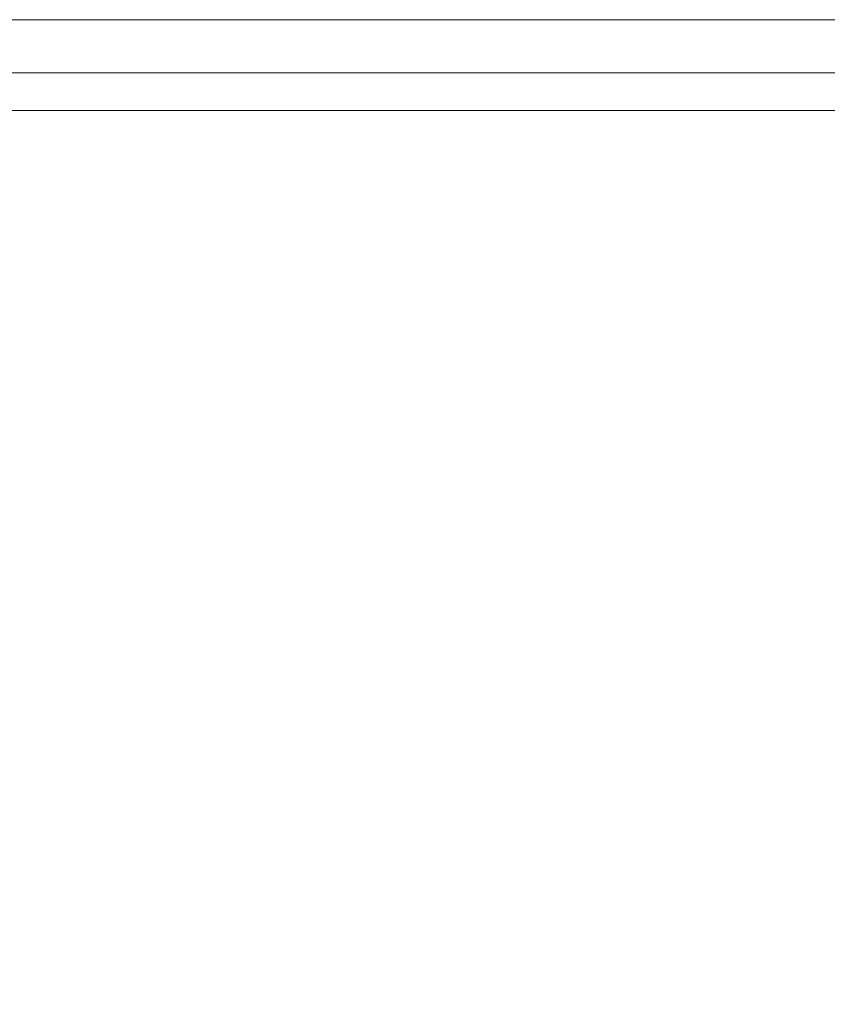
# Model space of a CAD drawing. Header units: millimetres. Extents: x -148 to 148, y -92 to 92.
# Tile 37 of 49: x -3 to 73, y 0 to 92. Entities that reach past the tile are written whole.
import ezdxf

# ---------------------------------------------------------------- set-up
doc = ezdxf.new("R2010")
doc.units = ezdxf.units.MM
doc.header["$LTSCALE"] = 25.4
doc.header["$PDMODE"] = 1
doc.header["$PDSIZE"] = -2
doc.layers.add('Lighting-Moving Light', color=7, linetype='Continuous', lineweight=5, true_color=0x000000)

# ---------------------------------------------------------------- blocks, each defined once
blk = doc.blocks.new('Group-1')
at = {"layer": 'Lighting-Moving Light', "color": 7, "linetype": 'Continuous', "lineweight": 5, "transparency": 33554687}
for points in [[(-2119.658, -1205.846, -16.5), (-1905.589, -1205.846, -16.5), (-1900.623, -1200.88, -21.465), (-2124.623, -1200.88, -21.465)], [(-1909.124, -1209.38, -108.466), (-2116.123, -1209.38, -108.466), (-2124.623, -1200.88, -99.966), (-1900.624, -1200.88, -99.966)], [(-1905.589, -1205.846, -16.5), (-2119.658, -1205.846, -16.5), (-2119.658, -1379.915, -16.5), (-1905.589, -1379.915, -16.5)], [(-2116.123, -1209.38, -108.466), (-1909.124, -1209.38, -108.466), (-1909.124, -1376.38, -108.466), (-2116.123, -1376.38, -108.466)]]:
    blk.add_3dface(points, dxfattribs=at)
for points, invisible_edges in [([(-2124.623, -1200.88, -21.465), (-1900.623, -1200.88, -21.465), (-1900.623, -1200.88, -99.965)], 8), ([(-1900.623, -1200.88, -99.965), (-1900.624, -1200.88, -99.966), (-2124.623, -1200.88, -99.966), (-2124.623, -1200.88, -21.465)], 12)]:
    blk.add_3dface(points, dxfattribs=dict(at, invisible_edges=invisible_edges))
at = {"layer": 'Lighting-Moving Light', "color": 0, "flags": 1}
for tag in ['Yoke', 'Weight', 'Weight', 'Wattage', '3D_Symbol_Name', 'Candlepower', 'Body', 'Model_Name', 'Beam_Angle', 'Field_Angle', 'Remarks', 'Beam_Angle_2', 'Field_Angle_2', 'Num_Channels', 'Frame_Size', 'Device_Type', 'FixtureID', 'Frame_Size', 'Base', 'Lens', 'Inst_Type', 'Lamp']:
    blk.add_attdef(tag, (-2481.594, 128.93), '', height=0.18, dxfattribs=at)

msp = doc.modelspace()

# ---------------------------------------------------------------- linework, layer by layer
at = {"layer": 'Lighting-Moving Light', "color": 7, "linetype": 'Continuous', "lineweight": 5, "transparency": 33554687}
msp.add_point((0, 0, -329), dxfattribs=at)

# ---------------------------------------------------------------- block references
at = {"layer": 'Lighting-Moving Light', "color": 7, "transparency": 33554687}
msp.add_blockref('Group-1', (2012.623, 1292.88), dxfattribs=at)

doc.saveas('drawing.dxf')
